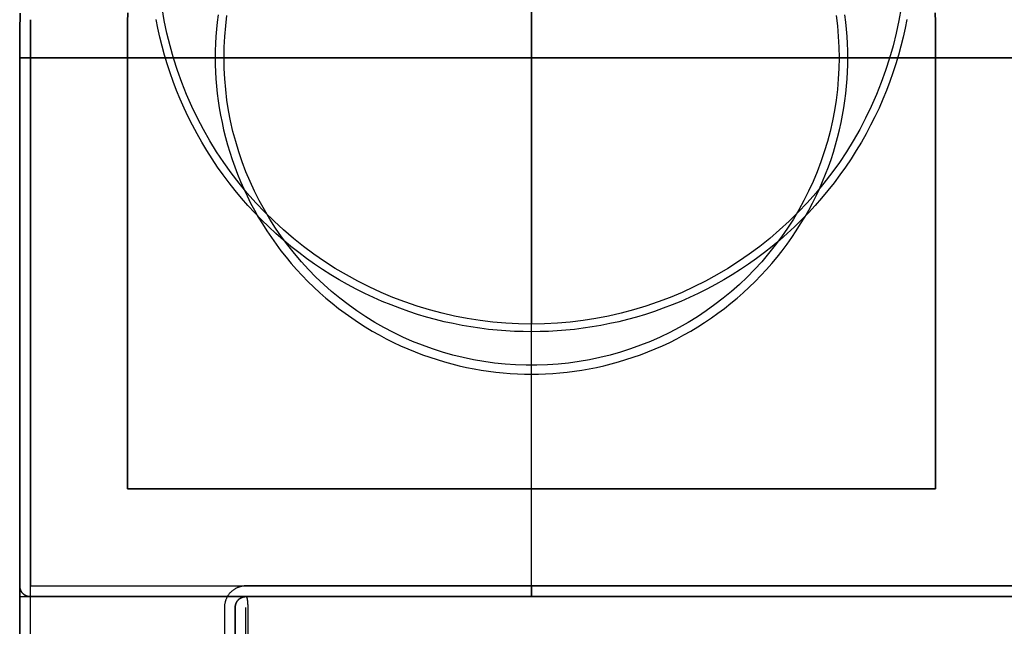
# Model space of a CAD drawing. Header units: millimetres. Extents: x -165 to 165, y -140 to 140.
# Tile 15 of 38: x -165 to -147, y 119 to 131. Entities that reach past the tile are written whole.
import ezdxf

# ---------------------------------------------------------------- set-up
doc = ezdxf.new("R2010")
doc.units = ezdxf.units.MM
doc.header["$MEASUREMENT"] = 0
doc.layers.add('Predefinito', color=5, linetype='Continuous')

# ---------------------------------------------------------------- blocks, each defined once
blk = doc.blocks.new('(#617) SUMATRA')
at = {"layer": 'Predefinito'}
for points in [[(-164.998, 130.711), (-165, 130.5)], [(-165, 130.5), (-164.994, 130.828)], [(-165, 130.5), (-164.994, 130.828)], [(-164.8, 130.5), (-164.798, 130.706)], [(-163, 130.5), (-162.998, 130.666), (-162.993, 130.834)], [(-148.007, 130.834), (-148.002, 130.666), (-148, 130.5)], [(-148, 130.5), (-148.002, 130.666), (-148.007, 130.834)], [(-162.993, 130.834), (-162.998, 130.666), (-163, 130.5)], [(-148, 130.5), (-148.004, 130.759)], [(-162.996, 130.759), (-163, 130.5)], [(-155.5, 122), (-155.5, 138)], [(-149.63, 130), (-149.631, 130.13), (-149.636, 130.262), (-149.643, 130.394), (-149.654, 130.527), (-149.667, 130.662), (-149.684, 130.797)], [(-161.316, 130.797), (-161.333, 130.662), (-161.346, 130.527), (-161.357, 130.394), (-161.364, 130.262), (-161.369, 130.13), (-161.37, 130)], [(-161.207, 130), (-161.204, 130.197), (-161.194, 130.394), (-161.177, 130.59), (-161.153, 130.786)], [(-149.847, 130.786), (-149.823, 130.59), (-149.806, 130.394), (-149.796, 130.197), (-149.793, 130)], [(-165, 130.5), (-165, 120)], [(-165, -130.5), (-165, 130.5)], [(-165, -130.5), (-165, 130.5)], [(-164.8, -130.5), (-164.8, 130.5)], [(-163, 122), (-163, 130.5)], [(-163, 130.5), (-163, 122)], [(-163, 122), (-163, 130.5)], [(-148, 130.5), (-148, 122)], [(-148, 122), (-148, 130.5)], [(-148, 122), (-148, 130.5)], [(-165, 130), (-163, 130)], [(-163, 130), (-148, 130)], [(-161.37, 130), (-161.369, 129.87), (-161.364, 129.738), (-161.357, 129.606), (-161.346, 129.473), (-161.333, 129.338), (-161.316, 129.203), (-161.296, 129.068), (-161.272, 128.932), (-161.245, 128.795), (-161.215, 128.659), (-161.181, 128.522), (-161.143, 128.385), (-161.102, 128.248), (-161.058, 128.111), (-161.01, 127.975), (-160.958, 127.839), (-160.902, 127.704), (-160.843, 127.57), (-160.781, 127.436), (-160.714, 127.304), (-160.644, 127.173), (-160.571, 127.043), (-160.494, 126.915), (-160.413, 126.788), (-160.329, 126.663), (-160.242, 126.54), (-160.151, 126.419), (-160.057, 126.3), (-159.96, 126.184), (-159.86, 126.07), (-159.757, 125.958), (-159.651, 125.849), (-159.542, 125.743), (-159.43, 125.64), (-159.316, 125.54), (-159.2, 125.443), (-159.081, 125.349), (-158.96, 125.258), (-158.837, 125.171), (-158.712, 125.087), (-158.585, 125.006), (-158.457, 124.929), (-158.327, 124.856), (-158.196, 124.786), (-158.064, 124.719), (-157.93, 124.657), (-157.796, 124.598), (-157.661, 124.542), (-157.525, 124.49), (-157.389, 124.442), (-157.252, 124.398), (-157.115, 124.357), (-156.978, 124.319), (-156.841, 124.285), (-156.705, 124.255), (-156.568, 124.228), (-156.432, 124.204), (-156.297, 124.184), (-156.162, 124.167), (-156.027, 124.154), (-155.894, 124.143), (-155.762, 124.136), (-155.63, 124.131), (-155.5, 124.13), (-155.37, 124.131), (-155.238, 124.136), (-155.106, 124.143), (-154.973, 124.154), (-154.838, 124.167), (-154.703, 124.184), (-154.568, 124.204), (-154.432, 124.228), (-154.295, 124.255), (-154.159, 124.285), (-154.022, 124.319), (-153.885, 124.357), (-153.748, 124.398), (-153.611, 124.442), (-153.475, 124.49), (-153.339, 124.542), (-153.204, 124.598), (-153.07, 124.657), (-152.936, 124.719), (-152.804, 124.786), (-152.673, 124.856), (-152.543, 124.929), (-152.415, 125.006), (-152.288, 125.087), (-152.163, 125.171), (-152.04, 125.258), (-151.919, 125.349), (-151.8, 125.443), (-151.684, 125.54), (-151.57, 125.64), (-151.458, 125.743), (-151.349, 125.849), (-151.243, 125.958), (-151.14, 126.07), (-151.04, 126.184), (-150.943, 126.3), (-150.849, 126.419), (-150.758, 126.54), (-150.671, 126.663), (-150.587, 126.788), (-150.506, 126.915), (-150.429, 127.043), (-150.356, 127.173), (-150.286, 127.304), (-150.219, 127.436), (-150.157, 127.57), (-150.098, 127.704), (-150.042, 127.839), (-149.99, 127.975), (-149.942, 128.111), (-149.898, 128.248), (-149.857, 128.385), (-149.819, 128.522), (-149.785, 128.659), (-149.755, 128.795), (-149.728, 128.932), (-149.704, 129.068), (-149.684, 129.203), (-149.667, 129.338), (-149.654, 129.473), (-149.643, 129.606), (-149.636, 129.738), (-149.631, 129.87), (-149.63, 130)], [(-149.793, 130), (-149.796, 129.803), (-149.806, 129.606), (-149.823, 129.41), (-149.847, 129.214), (-149.877, 129.02), (-149.915, 128.826), (-149.958, 128.634), (-150.009, 128.444), (-150.066, 128.255), (-150.129, 128.069), (-150.199, 127.884), (-150.275, 127.703), (-150.358, 127.524), (-150.446, 127.348), (-150.541, 127.175), (-150.641, 127.005), (-150.748, 126.839), (-150.86, 126.677), (-150.977, 126.519), (-151.1, 126.365), (-151.228, 126.215), (-151.361, 126.07), (-151.499, 125.93), (-151.642, 125.794), (-151.79, 125.663), (-151.942, 125.538), (-152.098, 125.418), (-152.258, 125.303), (-152.422, 125.194), (-152.59, 125.09), (-152.761, 124.993), (-152.935, 124.901), (-153.113, 124.816), (-153.293, 124.737), (-153.476, 124.664), (-153.662, 124.597), (-153.849, 124.537), (-154.039, 124.483), (-154.23, 124.436), (-154.423, 124.395), (-154.617, 124.361), (-154.812, 124.334), (-155.008, 124.314), (-155.205, 124.3), (-155.401, 124.293), (-155.599, 124.293), (-155.795, 124.3), (-155.992, 124.314), (-156.188, 124.334), (-156.383, 124.361), (-156.577, 124.395), (-156.77, 124.436), (-156.961, 124.483), (-157.151, 124.537), (-157.338, 124.597), (-157.524, 124.664), (-157.707, 124.737), (-157.887, 124.816), (-158.065, 124.901), (-158.239, 124.993), (-158.41, 125.09), (-158.578, 125.194), (-158.742, 125.303), (-158.902, 125.418), (-159.058, 125.538), (-159.21, 125.663), (-159.358, 125.794), (-159.501, 125.93), (-159.639, 126.07), (-159.772, 126.215), (-159.9, 126.365), (-160.023, 126.519), (-160.14, 126.677), (-160.252, 126.839), (-160.359, 127.005), (-160.459, 127.175), (-160.554, 127.348), (-160.642, 127.524), (-160.725, 127.703), (-160.801, 127.884), (-160.871, 128.069), (-160.934, 128.255), (-160.991, 128.444), (-161.042, 128.634), (-161.085, 128.826), (-161.123, 129.02), (-161.153, 129.214), (-161.177, 129.41), (-161.194, 129.606), (-161.204, 129.803), (-161.207, 130)], [(-148, 130), (-146, 130)], [(-148, 122), (-163, 122)], [(-163, 122), (-148, 122)], [(-148, 122), (-163, 122)], [(-155.5, 120), (-155.5, 122)], [(-160.8, 120.2), (-160.809, 120.2), (-160.818, 120.2), (-160.827, 120.199), (-160.836, 120.198), (-160.845, 120.197), (-160.854, 120.196), (-160.864, 120.195), (-160.873, 120.193), (-160.882, 120.191), (-160.891, 120.189), (-160.901, 120.187), (-160.91, 120.185), (-160.919, 120.182), (-160.929, 120.179), (-160.938, 120.175), (-160.947, 120.172), (-160.956, 120.168), (-160.966, 120.164), (-160.975, 120.16), (-160.984, 120.155), (-160.993, 120.151), (-161.002, 120.146), (-161.01, 120.14), (-161.019, 120.135), (-161.027, 120.129), (-161.036, 120.123), (-161.044, 120.117), (-161.052, 120.111), (-161.06, 120.104), (-161.068, 120.097), (-161.075, 120.09), (-161.083, 120.083), (-161.09, 120.075), (-161.097, 120.068), (-161.104, 120.06), (-161.111, 120.052), (-161.117, 120.044), (-161.123, 120.036), (-161.129, 120.027), (-161.135, 120.019), (-161.14, 120.01), (-161.146, 120.002), (-161.151, 119.993), (-161.155, 119.984), (-161.16, 119.975), (-161.164, 119.966), (-161.168, 119.956), (-161.172, 119.947), (-161.175, 119.938), (-161.179, 119.929), (-161.182, 119.919), (-161.185, 119.91), (-161.187, 119.901), (-161.189, 119.891), (-161.191, 119.882), (-161.193, 119.873), (-161.195, 119.864), (-161.196, 119.854), (-161.197, 119.845), (-161.198, 119.836), (-161.199, 119.827), (-161.2, 119.818), (-161.2, 119.809), (-161.2, 119.8)], [(164.793, 120.2), (-160.8, 120.2)], [(-165, 120), (-165, -120)], [(-165, 120), (-146.2, 120)], [(-161, 119.8), (-161, 119.807), (-161, 119.814), (-160.999, 119.82), (-160.998, 119.827), (-160.997, 119.834), (-160.996, 119.841), (-160.994, 119.847), (-160.993, 119.854), (-160.991, 119.861), (-160.988, 119.867), (-160.986, 119.873), (-160.983, 119.88), (-160.981, 119.886), (-160.978, 119.892), (-160.974, 119.898), (-160.971, 119.904), (-160.967, 119.91), (-160.963, 119.915), (-160.959, 119.921), (-160.955, 119.926), (-160.951, 119.931), (-160.946, 119.937), (-160.941, 119.941), (-160.937, 119.946), (-160.931, 119.951), (-160.926, 119.955), (-160.921, 119.959), (-160.915, 119.963), (-160.91, 119.967), (-160.904, 119.971), (-160.898, 119.974), (-160.892, 119.978), (-160.886, 119.981), (-160.88, 119.983), (-160.873, 119.986), (-160.867, 119.988), (-160.861, 119.991), (-160.854, 119.993), (-160.847, 119.994), (-160.841, 119.996), (-160.834, 119.997), (-160.827, 119.998), (-160.82, 119.999), (-160.814, 120), (-160.807, 120), (-160.8, 120)], [(-161, 119.8), (-161, 119.807), (-161, 119.814), (-160.999, 119.82), (-160.998, 119.827), (-160.997, 119.834), (-160.996, 119.841), (-160.994, 119.847), (-160.993, 119.854), (-160.991, 119.861), (-160.988, 119.867), (-160.986, 119.873), (-160.983, 119.88), (-160.981, 119.886), (-160.978, 119.892), (-160.974, 119.898), (-160.971, 119.904), (-160.967, 119.91), (-160.963, 119.915), (-160.959, 119.921), (-160.955, 119.926), (-160.951, 119.931), (-160.946, 119.937), (-160.941, 119.941), (-160.937, 119.946), (-160.931, 119.951), (-160.926, 119.955), (-160.921, 119.959), (-160.915, 119.963), (-160.91, 119.967), (-160.904, 119.971), (-160.898, 119.974), (-160.892, 119.978), (-160.886, 119.981), (-160.88, 119.983), (-160.873, 119.986), (-160.867, 119.988), (-160.861, 119.991), (-160.854, 119.993), (-160.847, 119.994), (-160.841, 119.996), (-160.834, 119.997), (-160.827, 119.998), (-160.82, 119.999), (-160.814, 120), (-160.807, 120), (-160.8, 120)], [(-160.8, 120), (-160.807, 120), (-160.814, 120), (-160.82, 119.999), (-160.827, 119.998), (-160.834, 119.997), (-160.841, 119.996), (-160.847, 119.994), (-160.854, 119.993), (-160.861, 119.991), (-160.867, 119.988), (-160.873, 119.986), (-160.88, 119.983), (-160.886, 119.981), (-160.892, 119.978), (-160.898, 119.974), (-160.904, 119.971), (-160.91, 119.967), (-160.915, 119.963), (-160.921, 119.959), (-160.926, 119.955), (-160.931, 119.951), (-160.937, 119.946), (-160.941, 119.941), (-160.946, 119.937), (-160.951, 119.931), (-160.955, 119.926), (-160.959, 119.921), (-160.963, 119.915), (-160.967, 119.91), (-160.971, 119.904), (-160.974, 119.898), (-160.978, 119.892), (-160.981, 119.886), (-160.983, 119.88), (-160.986, 119.873), (-160.988, 119.867), (-160.991, 119.861), (-160.993, 119.854), (-160.994, 119.847), (-160.996, 119.841), (-160.997, 119.834), (-160.998, 119.827), (-160.999, 119.82), (-161, 119.814), (-161, 119.807), (-161, 119.8)], [(-161, 119.8), (-161, 119.807), (-161, 119.814), (-160.999, 119.82), (-160.998, 119.827), (-160.997, 119.834), (-160.996, 119.841), (-160.994, 119.847), (-160.993, 119.854), (-160.991, 119.861), (-160.988, 119.867), (-160.986, 119.873), (-160.983, 119.88), (-160.981, 119.886), (-160.978, 119.892), (-160.974, 119.898), (-160.971, 119.904), (-160.967, 119.91), (-160.963, 119.915), (-160.959, 119.921), (-160.955, 119.926), (-160.951, 119.931), (-160.946, 119.937), (-160.941, 119.941), (-160.937, 119.946), (-160.931, 119.951), (-160.926, 119.955), (-160.921, 119.959), (-160.915, 119.963), (-160.91, 119.967), (-160.904, 119.971), (-160.898, 119.974), (-160.892, 119.978), (-160.886, 119.981), (-160.88, 119.983), (-160.873, 119.986), (-160.867, 119.988), (-160.861, 119.991), (-160.854, 119.993), (-160.847, 119.994), (-160.841, 119.996), (-160.834, 119.997), (-160.827, 119.998), (-160.82, 119.999), (-160.814, 120), (-160.807, 120), (-160.8, 120)], [(164.793, 120), (-160.8, 120)], [(-160.8, 120), (3.893, 120)], [(-155.6, 120), (-146.2, 120)], [(-161.2, 119.8), (-161.2, -119.8)], [(-161, -119.8), (-161, 119.8)], [(-161, 119.8), (-161, -119.8)], [(-161, -119.8), (-161, 119.8)], [(-160.8, -119.8), (-160.8, 119.8)], [(-160.767, 119.8), (-160.767, -119.8)]]:
    blk.add_lwpolyline(points, dxfattribs=at)
at = {"layer": 'Predefinito', "extrusion": (1, 0, 0)}
for points in [[(130, 56.982), (130.238, 56.986), (130.476, 56.998), (130.713, 57.018), (130.949, 57.047), (131.185, 57.083), (131.418, 57.127), (131.651, 57.179), (131.881, 57.239), (132.109, 57.307), (132.335, 57.382), (132.558, 57.465), (132.778, 57.556), (132.995, 57.653), (133.209, 57.759), (133.419, 57.871), (133.624, 57.991), (133.826, 58.117), (134.023, 58.25), (134.216, 58.39), (134.404, 58.536), (134.587, 58.689), (134.764, 58.847), (134.936, 59.012), (135.103, 59.182), (135.263, 59.358), (135.417, 59.539), (135.566, 59.725), (135.707, 59.916)], [(130.5, 0), (130.5, 59.8)], [(130.5, 0), (130.5, 36)], [(130.5, 36), (130.5, 0)], [(130, 56.982), (129.762, 56.986), (129.524, 56.998), (129.287, 57.018), (129.051, 57.047), (128.815, 57.083), (128.582, 57.127), (128.349, 57.179), (128.119, 57.239), (127.891, 57.307), (127.665, 57.382), (127.442, 57.465), (127.222, 57.556), (127.005, 57.653), (126.791, 57.759), (126.581, 57.871), (126.376, 57.991), (126.174, 58.117), (125.977, 58.25), (125.784, 58.39), (125.596, 58.536), (125.413, 58.689), (125.236, 58.847), (125.064, 59.012), (124.897, 59.182), (124.737, 59.358), (124.583, 59.539), (124.434, 59.725), (124.293, 59.916)], [(126.25, 0), (126.25, 36)], [(126.25, 0), (126.25, 36)], [(124.293, 59.916), (124.289, 59.922), (124.284, 59.927), (124.28, 59.932), (124.275, 59.937), (124.271, 59.942), (124.266, 59.947), (124.261, 59.951), (124.255, 59.956), (124.25, 59.96), (124.245, 59.964), (124.239, 59.968), (124.233, 59.971), (124.227, 59.975), (124.221, 59.978), (124.215, 59.981), (124.209, 59.984), (124.203, 59.986), (124.197, 59.989), (124.19, 59.991), (124.184, 59.993), (124.177, 59.994), (124.17, 59.996), (124.164, 59.997), (124.157, 59.998), (124.15, 59.999), (124.144, 60), (124.137, 60), (124.13, 60)], [(122, 0), (122, 36)], [(122, 0), (122, 36)], [(122, 0), (122, 36)], [(120.2, 60), (120.193, 60), (120.186, 60), (120.18, 59.999), (120.173, 59.998), (120.166, 59.997), (120.159, 59.996), (120.153, 59.994), (120.146, 59.993), (120.139, 59.991), (120.133, 59.988), (120.127, 59.986), (120.12, 59.983), (120.114, 59.981), (120.108, 59.978), (120.102, 59.974), (120.096, 59.971), (120.09, 59.967), (120.085, 59.963), (120.079, 59.959), (120.074, 59.955), (120.069, 59.951), (120.063, 59.946), (120.059, 59.941), (120.054, 59.937), (120.049, 59.931), (120.045, 59.926), (120.041, 59.921), (120.037, 59.915), (120.033, 59.91), (120.029, 59.904), (120.026, 59.898), (120.022, 59.892), (120.019, 59.886), (120.017, 59.88), (120.014, 59.873), (120.012, 59.867), (120.009, 59.861), (120.007, 59.854), (120.006, 59.847), (120.004, 59.841), (120.003, 59.834), (120.002, 59.827), (120.001, 59.82), (120, 59.814), (120, 59.807), (120, 59.8)], [(120, 59.8), (120, 4.944)], [(119.8, 4.744), (119.807, 4.744), (119.814, 4.745), (119.82, 4.745), (119.827, 4.746), (119.834, 4.747), (119.841, 4.749), (119.847, 4.75), (119.854, 4.752), (119.861, 4.754), (119.867, 4.756), (119.873, 4.758), (119.88, 4.761), (119.886, 4.764), (119.892, 4.767), (119.898, 4.77), (119.904, 4.773), (119.91, 4.777), (119.915, 4.781), (119.921, 4.785), (119.926, 4.789), (119.931, 4.794), (119.937, 4.798), (119.941, 4.803), (119.946, 4.808), (119.951, 4.813), (119.955, 4.818), (119.959, 4.823), (119.963, 4.829), (119.967, 4.835), (119.971, 4.84), (119.974, 4.846), (119.978, 4.852), (119.981, 4.858), (119.983, 4.865), (119.986, 4.871), (119.988, 4.877), (119.991, 4.884), (119.993, 4.89), (119.994, 4.897), (119.996, 4.904), (119.997, 4.91), (119.998, 4.917), (119.999, 4.924), (120, 4.931), (120, 4.938), (120, 4.944)], [(120, 1.539), (120, 0)], [(119.8, 4.944), (119.8, 59.8)]]:
    blk.add_lwpolyline(points, dxfattribs=at)
at = {"layer": 'Predefinito', "extrusion": (0, 1, 0)}
for points in [[(165, 59.8), (165, 59.807), (165, 59.814), (164.999, 59.82), (164.998, 59.827), (164.997, 59.834), (164.996, 59.841), (164.994, 59.847), (164.993, 59.854), (164.991, 59.861), (164.988, 59.867), (164.986, 59.873), (164.983, 59.88), (164.981, 59.886), (164.978, 59.892), (164.974, 59.898), (164.971, 59.904), (164.967, 59.91), (164.963, 59.915), (164.959, 59.921), (164.955, 59.926), (164.951, 59.931), (164.946, 59.937), (164.941, 59.941), (164.937, 59.946), (164.931, 59.951), (164.926, 59.955), (164.921, 59.959), (164.915, 59.963), (164.91, 59.967), (164.904, 59.971), (164.898, 59.974), (164.892, 59.978), (164.886, 59.981), (164.88, 59.983), (164.873, 59.986), (164.867, 59.988), (164.861, 59.991), (164.854, 59.993), (164.847, 59.994), (164.841, 59.996), (164.834, 59.997), (164.827, 59.998), (164.82, 59.999), (164.814, 60), (164.807, 60), (164.8, 60)], [(161.207, 59.916), (161.211, 59.922), (161.216, 59.927), (161.22, 59.932), (161.225, 59.937), (161.229, 59.942), (161.234, 59.947), (161.239, 59.951), (161.245, 59.956), (161.25, 59.96), (161.255, 59.964), (161.261, 59.968), (161.267, 59.971), (161.273, 59.975), (161.279, 59.978), (161.285, 59.981), (161.291, 59.984), (161.297, 59.986), (161.303, 59.989), (161.31, 59.991), (161.316, 59.993), (161.323, 59.994), (161.33, 59.996), (161.336, 59.997), (161.343, 59.998), (161.35, 59.999), (161.356, 60), (161.363, 60), (161.37, 60)], [(155.5, 56.982), (155.738, 56.986), (155.976, 56.998), (156.213, 57.018), (156.449, 57.047), (156.685, 57.083), (156.918, 57.127), (157.151, 57.179), (157.381, 57.239), (157.609, 57.307), (157.835, 57.382), (158.058, 57.465), (158.278, 57.556), (158.495, 57.653), (158.709, 57.759), (158.919, 57.871), (159.124, 57.991), (159.326, 58.117), (159.523, 58.25), (159.716, 58.39), (159.904, 58.536), (160.087, 58.689), (160.264, 58.847), (160.436, 59.012), (160.603, 59.182), (160.763, 59.358), (160.917, 59.539), (161.066, 59.725), (161.207, 59.916)], [(155.5, 56.982), (155.262, 56.986), (155.024, 56.998), (154.787, 57.018), (154.551, 57.047), (154.315, 57.083), (154.082, 57.127), (153.849, 57.179), (153.619, 57.239), (153.391, 57.307), (153.165, 57.382), (152.942, 57.465), (152.722, 57.556), (152.505, 57.653), (152.291, 57.759), (152.081, 57.871), (151.876, 57.991), (151.674, 58.117), (151.477, 58.25), (151.284, 58.39), (151.096, 58.536), (150.913, 58.689), (150.736, 58.847), (150.564, 59.012), (150.397, 59.182), (150.237, 59.358), (150.083, 59.539), (149.934, 59.725), (149.793, 59.916)], [(149.793, 59.916), (149.789, 59.922), (149.784, 59.927), (149.78, 59.932), (149.775, 59.937), (149.771, 59.942), (149.766, 59.947), (149.761, 59.951), (149.755, 59.956), (149.75, 59.96), (149.745, 59.964), (149.739, 59.968), (149.733, 59.971), (149.727, 59.975), (149.721, 59.978), (149.715, 59.981), (149.709, 59.984), (149.703, 59.986), (149.697, 59.989), (149.69, 59.991), (149.684, 59.993), (149.677, 59.994), (149.67, 59.996), (149.664, 59.997), (149.657, 59.998), (149.65, 59.999), (149.644, 60), (149.637, 60), (149.63, 60)], [(146.2, 3.079), (165, 0)], [(160.8, 4.944), (-164.771, 59.165)], [(161.2, 60), (161.193, 60), (161.186, 60), (161.18, 59.999), (161.173, 59.998), (161.166, 59.997), (161.159, 59.996), (161.153, 59.994), (161.146, 59.993), (161.139, 59.991), (161.133, 59.988), (161.127, 59.986), (161.12, 59.983), (161.114, 59.981), (161.108, 59.978), (161.102, 59.974), (161.096, 59.971), (161.09, 59.967), (161.085, 59.963), (161.079, 59.959), (161.074, 59.955), (161.069, 59.951), (161.063, 59.946), (161.059, 59.941), (161.054, 59.937), (161.049, 59.931), (161.045, 59.926), (161.041, 59.921), (161.037, 59.915), (161.033, 59.91), (161.029, 59.904), (161.026, 59.898), (161.022, 59.892), (161.019, 59.886), (161.017, 59.88), (161.014, 59.873), (161.012, 59.867), (161.009, 59.861), (161.007, 59.854), (161.006, 59.847), (161.004, 59.841), (161.003, 59.834), (161.002, 59.827), (161.001, 59.82), (161, 59.814), (161, 59.807), (161, 59.8)], [(160.8, 4.744), (160.807, 4.744), (160.814, 4.745), (160.82, 4.745), (160.827, 4.746), (160.834, 4.747), (160.841, 4.749), (160.847, 4.75), (160.854, 4.752), (160.861, 4.754), (160.867, 4.756), (160.873, 4.758), (160.88, 4.761), (160.886, 4.764), (160.892, 4.767), (160.898, 4.77), (160.904, 4.773), (160.91, 4.777), (160.915, 4.781), (160.921, 4.785), (160.926, 4.789), (160.931, 4.794), (160.937, 4.798), (160.941, 4.803), (160.946, 4.808), (160.951, 4.813), (160.955, 4.818), (160.959, 4.823), (160.963, 4.829), (160.967, 4.835), (160.971, 4.84), (160.974, 4.846), (160.978, 4.852), (160.981, 4.858), (160.983, 4.865), (160.986, 4.871), (160.988, 4.877), (160.991, 4.884), (160.993, 4.89), (160.994, 4.897), (160.996, 4.904), (160.997, 4.91), (160.998, 4.917), (160.999, 4.924), (161, 4.931), (161, 4.938), (161, 4.944)], [(160.8, 4.744), (160.793, 4.744), (160.787, 4.745), (160.78, 4.745), (160.774, 4.746), (160.767, 4.747)], [(-164.724, 58.954), (160.767, 4.747)], [(160.767, 4.747), (-164.724, 58.954)]]:
    blk.add_lwpolyline(points, dxfattribs=at)
at = {"layer": 'Predefinito'}
blk.add_polyline3d([(-160.8, 120, 4.944), (-160.799, 120, 4.941), (-160.799, 120, 4.937), (-160.798, 120, 4.934), (-160.798, 119.999, 4.93), (-160.797, 119.999, 4.926), (-160.796, 119.999, 4.923), (-160.796, 119.998, 4.919), (-160.795, 119.998, 4.915), (-160.795, 119.997, 4.911), (-160.794, 119.996, 4.908), (-160.793, 119.996, 4.904), (-160.793, 119.995, 4.9), (-160.792, 119.994, 4.896), (-160.791, 119.993, 4.892), (-160.791, 119.992, 4.888), (-160.79, 119.991, 4.884), (-160.789, 119.989, 4.881), (-160.789, 119.988, 4.877), (-160.788, 119.987, 4.874), (-160.788, 119.985, 4.87), (-160.787, 119.984, 4.866), (-160.786, 119.982, 4.863), (-160.786, 119.98, 4.859), (-160.785, 119.979, 4.856), (-160.785, 119.977, 4.853), (-160.784, 119.975, 4.849), (-160.784, 119.973, 4.846), (-160.783, 119.971, 4.843), (-160.783, 119.969, 4.84), (-160.782, 119.967, 4.836), (-160.781, 119.965, 4.833), (-160.781, 119.963, 4.83), (-160.78, 119.961, 4.827), (-160.78, 119.958, 4.824), (-160.779, 119.956, 4.821), (-160.779, 119.953, 4.818), (-160.778, 119.951, 4.815), (-160.778, 119.948, 4.812), (-160.777, 119.945, 4.809), (-160.777, 119.943, 4.806), (-160.777, 119.94, 4.803), (-160.776, 119.937, 4.801), (-160.776, 119.934, 4.798), (-160.775, 119.931, 4.796), (-160.775, 119.929, 4.793), (-160.774, 119.926, 4.791), (-160.774, 119.923, 4.789), (-160.774, 119.92, 4.787), (-160.773, 119.914, 4.783), (-160.772, 119.909, 4.779), (-160.772, 119.903, 4.775), (-160.771, 119.897, 4.772), (-160.771, 119.892, 4.769), (-160.77, 119.886, 4.766), (-160.77, 119.88, 4.764), (-160.77, 119.875, 4.761), (-160.769, 119.87, 4.759), (-160.769, 119.865, 4.758), (-160.769, 119.86, 4.756), (-160.768, 119.856, 4.755), (-160.768, 119.852, 4.754), (-160.768, 119.849, 4.753), (-160.768, 119.842, 4.751), (-160.768, 119.836, 4.75), (-160.768, 119.831, 4.749), (-160.767, 119.827, 4.749), (-160.767, 119.823, 4.748), (-160.767, 119.816, 4.748), (-160.767, 119.81, 4.747), (-160.767, 119.805, 4.747), (-160.767, 119.8, 4.747)], dxfattribs=at)
blk = doc.blocks.new('(#620) SUMATRA PIEDINO')
at = {"layer": 'Predefinito'}
for points in [[(-9.8, 9.5), (-9.804, 9.5), (-9.809, 9.5), (-9.813, 9.5), (-9.818, 9.499), (-9.823, 9.499), (-9.827, 9.498), (-9.832, 9.497), (-9.836, 9.497), (-9.841, 9.496), (-9.846, 9.495), (-9.85, 9.494), (-9.855, 9.492), (-9.86, 9.491), (-9.864, 9.489), (-9.869, 9.488), (-9.874, 9.486), (-9.878, 9.484), (-9.883, 9.482), (-9.887, 9.48), (-9.892, 9.478), (-9.896, 9.475), (-9.901, 9.473), (-9.905, 9.47), (-9.909, 9.467), (-9.914, 9.465), (-9.918, 9.462), (-9.922, 9.458), (-9.926, 9.455), (-9.93, 9.452), (-9.934, 9.449), (-9.938, 9.445), (-9.941, 9.441), (-9.945, 9.438), (-9.949, 9.434), (-9.952, 9.43), (-9.955, 9.426), (-9.958, 9.422), (-9.962, 9.418), (-9.965, 9.414), (-9.967, 9.409), (-9.97, 9.405), (-9.973, 9.401), (-9.975, 9.396), (-9.978, 9.392), (-9.98, 9.387), (-9.982, 9.383), (-9.984, 9.378), (-9.986, 9.374), (-9.988, 9.369), (-9.989, 9.364), (-9.991, 9.36), (-9.992, 9.355), (-9.994, 9.35), (-9.995, 9.346), (-9.996, 9.341), (-9.997, 9.336), (-9.997, 9.332), (-9.998, 9.327), (-9.999, 9.323), (-9.999, 9.318), (-10, 9.313), (-10, 9.309), (-10, 9.304), (-10, 9.3)], [(-10, 9.3), (-10, 9.307), (-10, 9.314), (-9.999, 9.32), (-9.998, 9.327), (-9.997, 9.334), (-9.996, 9.341), (-9.994, 9.347), (-9.993, 9.354), (-9.991, 9.361), (-9.988, 9.367), (-9.986, 9.373), (-9.983, 9.38), (-9.981, 9.386), (-9.978, 9.392), (-9.974, 9.398), (-9.971, 9.404), (-9.967, 9.41), (-9.963, 9.415), (-9.959, 9.421), (-9.955, 9.426), (-9.951, 9.431), (-9.946, 9.437), (-9.941, 9.441), (-9.937, 9.446), (-9.931, 9.451), (-9.926, 9.455), (-9.921, 9.459), (-9.915, 9.463), (-9.91, 9.467), (-9.904, 9.471), (-9.898, 9.474), (-9.892, 9.478), (-9.886, 9.481), (-9.88, 9.483), (-9.873, 9.486), (-9.867, 9.488), (-9.861, 9.491), (-9.854, 9.493), (-9.847, 9.494), (-9.841, 9.496), (-9.834, 9.497), (-9.827, 9.498), (-9.82, 9.499), (-9.814, 9.5), (-9.807, 9.5), (-9.8, 9.5)], [(-9.8, 9.5), (-9.807, 9.5), (-9.814, 9.5), (-9.82, 9.499), (-9.827, 9.498), (-9.834, 9.497), (-9.841, 9.496), (-9.847, 9.494), (-9.854, 9.493), (-9.861, 9.491), (-9.867, 9.488), (-9.873, 9.486), (-9.88, 9.483), (-9.886, 9.481), (-9.892, 9.478), (-9.898, 9.474), (-9.904, 9.471), (-9.91, 9.467), (-9.915, 9.463), (-9.921, 9.459), (-9.926, 9.455), (-9.931, 9.451), (-9.937, 9.446), (-9.941, 9.441), (-9.946, 9.437), (-9.951, 9.431), (-9.955, 9.426), (-9.959, 9.421), (-9.963, 9.415), (-9.967, 9.41), (-9.971, 9.404), (-9.974, 9.398), (-9.978, 9.392), (-9.981, 9.386), (-9.983, 9.38), (-9.986, 9.373), (-9.988, 9.367), (-9.991, 9.361), (-9.993, 9.354), (-9.994, 9.347), (-9.996, 9.341), (-9.997, 9.334), (-9.998, 9.327), (-9.999, 9.32), (-10, 9.314), (-10, 9.307), (-10, 9.3)], [(0.5, 9.5), (-9.8, 9.5)], [(-9.8, 9.5), (0.5, 9.5)], [(-9.8, 9.5), (0.5, 9.5)], [(0, 7.5), (0, 9.5)], [(0.711, 9.498), (0.5, 9.5)], [(0.828, 9.494), (0.5, 9.5)], [(0.828, 9.494), (0.5, 9.5)], [(-10, 9.3), (-10, -9.3)], [(-10, -9.3), (-10, 9.3)], [(-10, -9.3), (-10, 9.3)], [(0.5, 9.3), (-9.8, 9.3)], [(-9.8, 9.3), (-9.8, -9.3)], [(0, 6.797), (0, 9.3)], [(0.706, 9.298), (0.5, 9.3)], [(-8, 7.5), (0.5, 7.5)], [(-8, -7.5), (-8, 7.5)], [(0.5, 7.5), (-8, 7.5)], [(-8, 7.5), (-8, -7.5)], [(-8, 7.5), (0.5, 7.5)], [(-8, -7.5), (-8, 7.5)], [(0, -7.5), (0, 7.5)], [(0.5, 7.5), (0.666, 7.498), (0.834, 7.493)], [(0.834, -7.493), (0.666, -7.498), (0.5, -7.5)], [(0.5, -7.5), (0.666, -7.498), (0.834, -7.493)], [(0.834, 7.493), (0.666, 7.498), (0.5, 7.5)], [(0.5, -7.5), (0.759, -7.496)], [(0.759, 7.496), (0.5, 7.5)], [(-5.085, 0), (-5.083, 0.157), (-5.078, 0.316), (-5.069, 0.476), (-5.057, 0.637), (-5.04, 0.799), (-5.02, 0.961), (-4.995, 1.125), (-4.967, 1.289), (-4.934, 1.454), (-4.898, 1.619), (-4.857, 1.784), (-4.812, 1.95), (-4.762, 2.115), (-4.708, 2.28), (-4.65, 2.444), (-4.588, 2.608), (-4.521, 2.771), (-4.449, 2.933), (-4.374, 3.094), (-4.294, 3.254), (-4.209, 3.413), (-4.121, 3.569), (-4.027, 3.724), (-3.93, 3.877), (-3.829, 4.028), (-3.723, 4.176), (-3.614, 4.322), (-3.501, 4.466), (-3.383, 4.606), (-3.263, 4.744), (-3.138, 4.879), (-3.01, 5.01), (-2.879, 5.138), (-2.744, 5.263), (-2.606, 5.383), (-2.466, 5.501), (-2.322, 5.614), (-2.176, 5.723), (-2.028, 5.829), (-1.877, 5.93), (-1.724, 6.027), (-1.569, 6.121), (-1.413, 6.209), (-1.254, 6.294), (-1.094, 6.374), (-0.933, 6.449), (-0.771, 6.521), (-0.608, 6.588), (-0.444, 6.65), (-0.28, 6.708), (-0.115, 6.762), (0.05, 6.812), (0.216, 6.857), (0.381, 6.898), (0.546, 6.934), (0.711, 6.967)], [(-4.942, 0), (-4.937, 0.24), (-4.925, 0.479), (-4.904, 0.718), (-4.875, 0.956), (-4.838, 1.192), (-4.793, 1.428), (-4.74, 1.661), (-4.679, 1.893), (-4.609, 2.122), (-4.532, 2.349), (-4.447, 2.573), (-4.354, 2.794), (-4.254, 3.012), (-4.146, 3.226), (-4.031, 3.436), (-3.909, 3.642), (-3.78, 3.844), (-3.644, 4.041), (-3.501, 4.234), (-3.352, 4.421), (-3.196, 4.603), (-3.034, 4.78), (-2.866, 4.951), (-2.692, 5.116), (-2.513, 5.275), (-2.328, 5.427), (-2.138, 5.573), (-1.943, 5.713), (-1.744, 5.846), (-1.54, 5.971), (-1.332, 6.09), (-1.119, 6.201), (-0.903, 6.305), (-0.684, 6.402), (-0.462, 6.49), (-0.236, 6.572), (-0.008, 6.645), (0.223, 6.71), (0.455, 6.768), (0.69, 6.817), (0.926, 6.858)], [(0.711, -6.967), (0.546, -6.934), (0.381, -6.898), (0.216, -6.857), (0.05, -6.812), (-0.115, -6.762), (-0.28, -6.708), (-0.444, -6.65), (-0.608, -6.588), (-0.771, -6.521), (-0.933, -6.449), (-1.094, -6.374), (-1.254, -6.294), (-1.413, -6.209), (-1.569, -6.121), (-1.724, -6.027), (-1.877, -5.93), (-2.028, -5.829), (-2.176, -5.723), (-2.322, -5.614), (-2.466, -5.501), (-2.606, -5.383), (-2.744, -5.263), (-2.879, -5.138), (-3.01, -5.01), (-3.138, -4.879), (-3.263, -4.744), (-3.383, -4.606), (-3.501, -4.466), (-3.614, -4.322), (-3.723, -4.176), (-3.829, -4.028), (-3.93, -3.877), (-4.027, -3.724), (-4.121, -3.569), (-4.209, -3.413), (-4.294, -3.254), (-4.374, -3.094), (-4.449, -2.933), (-4.521, -2.771), (-4.588, -2.608), (-4.65, -2.444), (-4.708, -2.28), (-4.762, -2.115), (-4.812, -1.95), (-4.857, -1.784), (-4.898, -1.619), (-4.934, -1.454), (-4.967, -1.289), (-4.995, -1.125), (-5.02, -0.961), (-5.04, -0.799), (-5.057, -0.637), (-5.069, -0.476), (-5.078, -0.316), (-5.083, -0.157), (-5.085, 0)], [(0.926, -6.858), (0.69, -6.817), (0.455, -6.768), (0.223, -6.71), (-0.008, -6.645), (-0.236, -6.572), (-0.462, -6.49), (-0.684, -6.402), (-0.903, -6.305), (-1.119, -6.201), (-1.332, -6.09), (-1.54, -5.971), (-1.744, -5.846), (-1.943, -5.713), (-2.138, -5.573), (-2.328, -5.427), (-2.513, -5.275), (-2.692, -5.116), (-2.866, -4.951), (-3.034, -4.78), (-3.196, -4.603), (-3.352, -4.421), (-3.501, -4.234), (-3.644, -4.041), (-3.78, -3.844), (-3.909, -3.642), (-4.031, -3.436), (-4.146, -3.226), (-4.254, -3.012), (-4.354, -2.794), (-4.447, -2.573), (-4.532, -2.349), (-4.609, -2.122), (-4.679, -1.893), (-4.74, -1.661), (-4.793, -1.428), (-4.838, -1.192), (-4.875, -0.956), (-4.904, -0.718), (-4.925, -0.479), (-4.937, -0.24), (-4.942, 0)], [(-10, 0), (-8, 0)], [(-9.8, 0), (-5.085, 0)], [(-8, 0), (8, 0)], [(0, -9.3), (0, -6.797)], [(0.5, -7.5), (-8, -7.5)], [(-8, -7.5), (0.5, -7.5)], [(-8, -7.5), (0.5, -7.5)], [(0, -9.5), (0, -7.5)]]:
    blk.add_lwpolyline(points, dxfattribs=at)
at = {"layer": 'Predefinito', "extrusion": (1, 0, 0)}
for points in [[(9.5, 2), (9.5, 0.2)], [(9.3, 0), (9.307, 0), (9.314, 0), (9.32, 0.001), (9.327, 0.002), (9.334, 0.003), (9.341, 0.004), (9.347, 0.006), (9.354, 0.007), (9.361, 0.009), (9.367, 0.012), (9.373, 0.014), (9.38, 0.017), (9.386, 0.019), (9.392, 0.022), (9.398, 0.026), (9.404, 0.029), (9.41, 0.033), (9.415, 0.037), (9.421, 0.041), (9.426, 0.045), (9.431, 0.049), (9.437, 0.054), (9.441, 0.059), (9.446, 0.063), (9.451, 0.069), (9.455, 0.074), (9.459, 0.079), (9.463, 0.085), (9.467, 0.09), (9.471, 0.096), (9.474, 0.102), (9.478, 0.108), (9.481, 0.114), (9.483, 0.12), (9.486, 0.127), (9.488, 0.133), (9.491, 0.139), (9.493, 0.146), (9.494, 0.153), (9.496, 0.159), (9.497, 0.166), (9.498, 0.173), (9.499, 0.18), (9.5, 0.186), (9.5, 0.193), (9.5, 0.2)], [(9.5, 2), (9.5, 0.2)], [(9.3, 0), (9.307, 0), (9.314, 0), (9.32, 0.001), (9.327, 0.002), (9.334, 0.003), (9.341, 0.004), (9.347, 0.006), (9.354, 0.007), (9.361, 0.009), (9.367, 0.012), (9.373, 0.014), (9.38, 0.017), (9.386, 0.019), (9.392, 0.022), (9.398, 0.026), (9.404, 0.029), (9.41, 0.033), (9.415, 0.037), (9.421, 0.041), (9.426, 0.045), (9.431, 0.049), (9.437, 0.054), (9.441, 0.059), (9.446, 0.063), (9.451, 0.069), (9.455, 0.074), (9.459, 0.079), (9.463, 0.085), (9.467, 0.09), (9.471, 0.096), (9.474, 0.102), (9.478, 0.108), (9.481, 0.114), (9.483, 0.12), (9.486, 0.127), (9.488, 0.133), (9.491, 0.139), (9.493, 0.146), (9.494, 0.153), (9.496, 0.159), (9.497, 0.166), (9.498, 0.173), (9.499, 0.18), (9.5, 0.186), (9.5, 0.193), (9.5, 0.2)], [(9.5, 0.2), (9.5, 2)], [(9.5, 0.2), (9.5, 0.193), (9.5, 0.186), (9.499, 0.18), (9.498, 0.173), (9.497, 0.166), (9.496, 0.159), (9.494, 0.153), (9.493, 0.146), (9.491, 0.139), (9.488, 0.133), (9.486, 0.127), (9.483, 0.12), (9.481, 0.114), (9.478, 0.108), (9.474, 0.102), (9.471, 0.096), (9.467, 0.09), (9.463, 0.085), (9.459, 0.079), (9.455, 0.074), (9.451, 0.069), (9.446, 0.063), (9.441, 0.059), (9.437, 0.054), (9.431, 0.049), (9.426, 0.045), (9.421, 0.041), (9.415, 0.037), (9.41, 0.033), (9.404, 0.029), (9.398, 0.026), (9.392, 0.022), (9.386, 0.019), (9.38, 0.017), (9.373, 0.014), (9.367, 0.012), (9.361, 0.009), (9.354, 0.007), (9.347, 0.006), (9.341, 0.004), (9.334, 0.003), (9.327, 0.002), (9.32, 0.001), (9.314, 0), (9.307, 0), (9.3, 0)], [(9.3, 0.2), (9.3, 2)], [(7.5, 17), (7.5, 2)], [(7.5, 2), (7.5, 17)], [(7.5, 2), (7.5, 17)], [(0, 2), (0, 0.2)], [(0, 17), (0, 2)], [(-7.5, 2), (-7.5, 17)], [(-7.5, 2), (-7.5, 17)], [(-7.5, 17), (-7.5, 2)]]:
    blk.add_lwpolyline(points, dxfattribs=at)
at = {"layer": 'Predefinito', "extrusion": (0, 1, 0)}
for points in [[(9.8, 0), (9.807, 0), (9.814, 0), (9.82, 0.001), (9.827, 0.002), (9.834, 0.003), (9.841, 0.004), (9.847, 0.006), (9.854, 0.007), (9.861, 0.009), (9.867, 0.012), (9.873, 0.014), (9.88, 0.017), (9.886, 0.019), (9.892, 0.022), (9.898, 0.026), (9.904, 0.029), (9.91, 0.033), (9.915, 0.037), (9.921, 0.041), (9.926, 0.045), (9.931, 0.049), (9.937, 0.054), (9.941, 0.059), (9.946, 0.063), (9.951, 0.069), (9.955, 0.074), (9.959, 0.079), (9.963, 0.085), (9.967, 0.09), (9.971, 0.096), (9.974, 0.102), (9.978, 0.108), (9.981, 0.114), (9.983, 0.12), (9.986, 0.127), (9.988, 0.133), (9.991, 0.139), (9.993, 0.146), (9.994, 0.153), (9.996, 0.159), (9.997, 0.166), (9.998, 0.173), (9.999, 0.18), (10, 0.186), (10, 0.193), (10, 0.2)], [(9.8, 0), (9.807, 0), (9.814, 0), (9.82, 0.001), (9.827, 0.002), (9.834, 0.003), (9.841, 0.004), (9.847, 0.006), (9.854, 0.007), (9.861, 0.009), (9.867, 0.012), (9.873, 0.014), (9.88, 0.017), (9.886, 0.019), (9.892, 0.022), (9.898, 0.026), (9.904, 0.029), (9.91, 0.033), (9.915, 0.037), (9.921, 0.041), (9.926, 0.045), (9.931, 0.049), (9.937, 0.054), (9.941, 0.059), (9.946, 0.063), (9.951, 0.069), (9.955, 0.074), (9.959, 0.079), (9.963, 0.085), (9.967, 0.09), (9.971, 0.096), (9.974, 0.102), (9.978, 0.108), (9.981, 0.114), (9.983, 0.12), (9.986, 0.127), (9.988, 0.133), (9.991, 0.139), (9.993, 0.146), (9.994, 0.153), (9.996, 0.159), (9.997, 0.166), (9.998, 0.173), (9.999, 0.18), (10, 0.186), (10, 0.193), (10, 0.2)], [(5.085, 0), (5.078, 0), (5.071, 0), (5.064, -0.001), (5.057, -0.002), (5.051, -0.003), (5.044, -0.004), (5.037, -0.006), (5.03, -0.008), (5.024, -0.01), (5.017, -0.012), (5.01, -0.014), (5.004, -0.017), (4.998, -0.02), (4.991, -0.023), (4.985, -0.027), (4.979, -0.03), (4.974, -0.034), (4.968, -0.038), (4.962, -0.042), (4.957, -0.047), (4.952, -0.051), (4.947, -0.056), (4.942, -0.061)], [(-2, -3), (-1.663, -2.994), (-1.327, -2.977), (-0.992, -2.947), (-0.658, -2.906), (-0.325, -2.854), (0.005, -2.79), (0.333, -2.714), (0.659, -2.627), (0.981, -2.529), (1.299, -2.42), (1.614, -2.299), (1.924, -2.168), (2.229, -2.026), (2.529, -1.873), (2.824, -1.711), (3.112, -1.538), (3.395, -1.355), (3.671, -1.162), (3.94, -0.96), (4.202, -0.748), (4.457, -0.528), (4.703, -0.298), (4.942, -0.061)]]:
    blk.add_lwpolyline(points, dxfattribs=at)
blk = doc.blocks.new('(#609) Assem1')
at = {"layer": 'Predefinito'}
blk.add_blockref('(#617) SUMATRA', (0, 0), dxfattribs=at)
at = {"layer": 'Predefinito', "rotation": 90}
blk.add_blockref('(#620) SUMATRA PIEDINO', (-155.5, 130, -2), dxfattribs=at)

msp = doc.modelspace()

# ---------------------------------------------------------------- block references
at = {"layer": 'Predefinito'}
msp.add_blockref('(#609) Assem1', (0, 0), dxfattribs=at)

doc.saveas('drawing.dxf')
